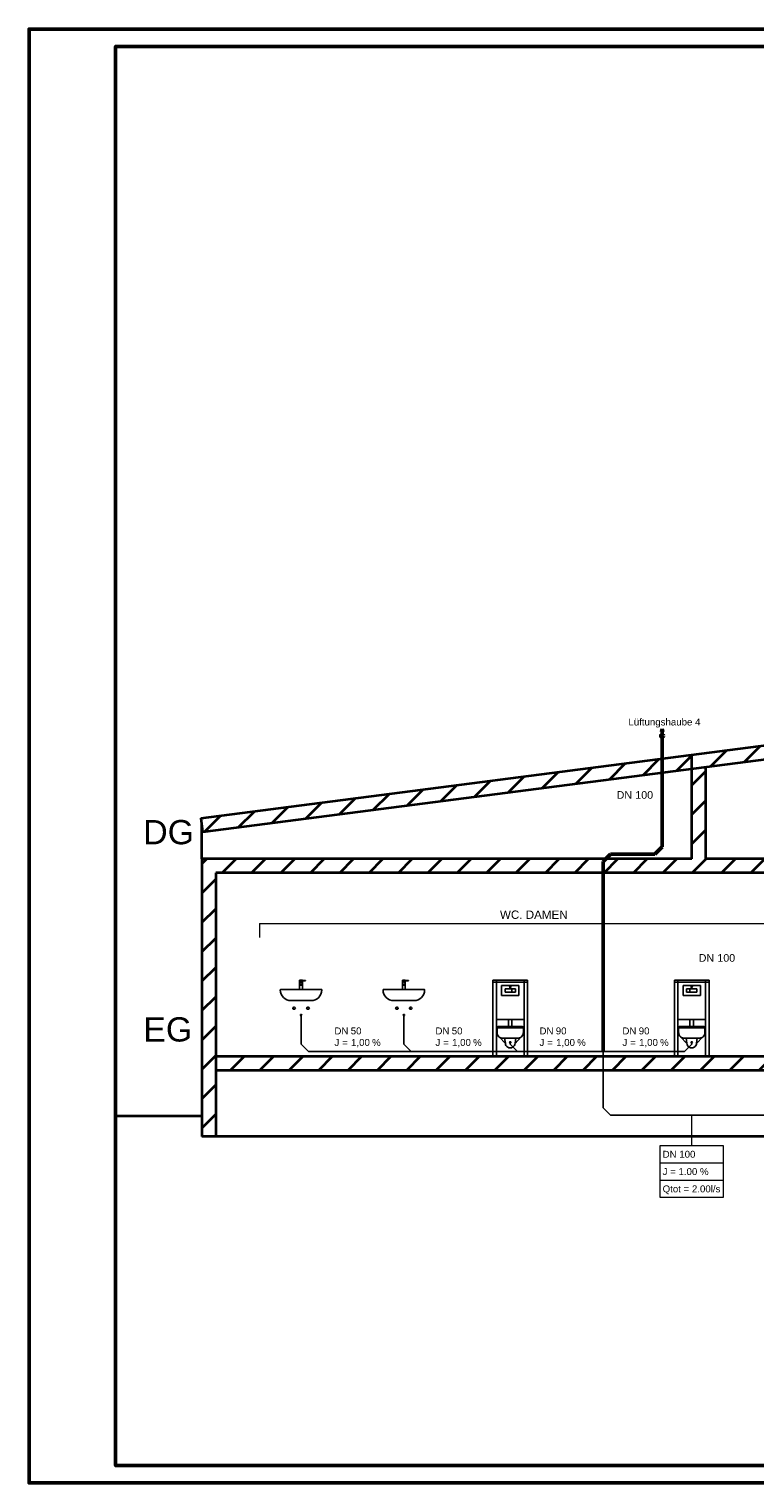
# Model space of a CAD drawing. Extents: x -353 to 768, y -72 to 348.
# Tile 1 of 7: x -353 to -143, y -72 to 348. Entities that reach past the tile are written whole.
import ezdxf
from ezdxf.lldxf.tags import DXFTag

# ---------------------------------------------------------------- set-up
doc = ezdxf.new("R2010")
doc.units = 0
doc.layers.get('0').update_dxf_attribs({"lineweight": 35})
for name, color, linetype, lineweight, true_color in [('A_Wand_allgemein', 7, 'Continuous', 35, 0x585858), ('DEND_TWW', 1, 'DASHED2', 35, 0xff0000), ('L_Klimageraet', 7, 'Continuous', 35, 0xababab), ('LT_Beschriftung', 4, 'Continuous', 25, 0x00ffff), ('Rahmen', 7, 'Continuous', 35, 0x009900), ('S_AW_Beshriftung', 7, 'Continuous', 18, 0xcc3300), ('S_Entlüft', 4, 'Nova_70', 50, 0x00ffff), ('S_Entlüftung', 4, 'Continuous', 5, 0x00ffff), ('S_Schmutzwasser_Beschriftung', 7, 'Continuous', 18, 0xcc3300), ('S_Schmutzwasserleitung', 7, 'Continuous', 25, 0xcc3300), ('S_Trinkwasser', 7, 'Continuous', 35, 0x005e00), ('Schmutzwasser', 7, 'Continuous', 25, 0xff6600), ('SW Leitung', 7, 'Continuous', 25, 0xcc3300)]:
    doc.layers.add(name, color=color, linetype=linetype, lineweight=lineweight, true_color=true_color)
for name, color, linetype, lineweight in [('DEND_OBJ', 7, 'Continuous', 25), ('H_Text', 7, 'Continuous', 25), ('OBJ', 7, 'Continuous', 25), ('Raumnummerierung', 7, 'Continuous', 18)]:
    doc.layers.add(name, color=color, linetype=linetype, lineweight=lineweight)
doc.styles.get("Standard").update_dxf_attribs({"font": 'arial.ttf'})
tags = doc.linetypes.add('DASHED2', pattern=[0.375, 0.25, -0.125]).pattern_tags.tags
tags[6:7] = [DXFTag(74, 4), DXFTag(75, 0), DXFTag(340, '0'), DXFTag(46, 1.0), DXFTag(50, 0.0), DXFTag(44, 0.0), DXFTag(45, 0.0)]
tags[4:5] = [DXFTag(74, 4), DXFTag(75, 0), DXFTag(340, '0'), DXFTag(46, 1.0), DXFTag(50, 0.0), DXFTag(44, 0.0), DXFTag(45, 0.0)]
tags = doc.linetypes.add('Nova_70', pattern='A,2,[130,ltypeshp.shx,S=1,R=-90,X=0,Y=1],2', length=4).pattern_tags.tags
tags[12:13] = [DXFTag(74, 4), DXFTag(75, 0), DXFTag(340, '0'), DXFTag(46, 0.0), DXFTag(50, 0.0), DXFTag(44, 0.0), DXFTag(45, 0.0)]

# ---------------------------------------------------------------- blocks, each defined once
blk = doc.blocks.new('Einzeiliger Text-A07AMJS11N', base_point=(-319.57, 56.01))
at = {"color": 7, "lineweight": 35, "true_color": 0xffffff, "insert": (-319.57, 63.01), "char_height": 7, "attachment_point": 1}
blk.add_mtext('{\\fArial;EG}', dxfattribs=at)
blk = doc.blocks.new('Einzeiliger Text-A07AMJS31N', base_point=(-319.6, 113))
at = {"color": 7, "lineweight": 35, "true_color": 0xffffff, "insert": (-319.6, 120), "char_height": 7, "attachment_point": 1}
blk.add_mtext('{\\fArial;DG}', dxfattribs=at)
blk = doc.blocks.new('Wand-A07AMJS71N', base_point=(-302.65, 28.53))
at = {"color": 0, "linetype": 'ByBlock', "lineweight": -2, "ltscale": 0.35}
for p, q in [((-302.65, 108.74), (-302.65, 28.53)), ((-298.65, 104.74), (-298.65, 28.53)), ((-298.65, 28.53), (-302.65, 28.53))]:
    blk.add_line(p, q, dxfattribs=at)
at = {"color": 0, "lineweight": -2}
for p, q in [((-302.65, 107.36), (-301.96, 108.05)), ((-302.65, 98.87), (-298.65, 102.87)), ((-302.65, 90.39), (-298.65, 94.39)), ((-302.65, 81.9), (-298.65, 85.9)), ((-302.65, 73.42), (-298.65, 77.42)), ((-302.65, 64.93), (-298.65, 68.93)), ((-302.65, 56.44), (-298.65, 60.44)), ((-302.65, 47.96), (-298.65, 51.96)), ((-302.65, 39.47), (-298.65, 43.47)), ((-302.65, 30.99), (-298.65, 34.99))]:
    blk.add_line(p, q, dxfattribs=at)
blk = doc.blocks.new('Wand-A07AMJSF1N', base_point=(-298.65, 47.75))
at = {"color": 0, "linetype": 'ByBlock', "lineweight": -2, "ltscale": 0.35}
for p, q in [((-298.65, 51.75), (-298.65, 47.75)), ((-298.65, 51.75), (237.38, 51.75)), ((-298.65, 47.75), (237.38, 47.75))]:
    blk.add_line(p, q, dxfattribs=at)
at = {"color": 0, "lineweight": -2}
for p, q in [((-294.38, 47.75), (-290.38, 51.75)), ((-285.89, 47.75), (-281.89, 51.75)), ((-277.41, 47.75), (-273.41, 51.75)), ((-268.92, 47.75), (-264.92, 51.75)), ((-260.44, 47.75), (-256.44, 51.75)), ((-251.95, 47.75), (-247.95, 51.75)), ((-243.47, 47.75), (-239.47, 51.75)), ((-234.98, 47.75), (-230.98, 51.75)), ((-226.5, 47.75), (-222.5, 51.75)), ((-218.01, 47.75), (-214.01, 51.75)), ((-209.52, 47.75), (-205.52, 51.75)), ((-201.04, 47.75), (-197.04, 51.75)), ((-192.55, 47.75), (-188.55, 51.75)), ((-184.07, 47.75), (-180.07, 51.75)), ((-175.58, 47.75), (-171.58, 51.75)), ((-167.1, 47.75), (-163.1, 51.75)), ((-158.61, 47.75), (-154.61, 51.75)), ((-150.13, 47.75), (-146.13, 51.75)), ((-141.64, 47.75), (-137.64, 51.75)), ((-133.16, 47.75), (-129.16, 51.75)), ((-124.67, 47.75), (-120.67, 51.75)), ((-116.19, 47.75), (-112.19, 51.75)), ((-107.7, 47.75), (-103.7, 51.75)), ((-99.22, 47.75), (-95.22, 51.75)), ((-90.73, 47.75), (-86.73, 51.75)), ((-82.25, 47.75), (-78.25, 51.75)), ((-73.76, 47.75), (-69.76, 51.75)), ((-65.27, 47.75), (-61.27, 51.75)), ((-56.79, 47.75), (-52.79, 51.75)), ((-48.3, 47.75), (-44.3, 51.75)), ((-39.82, 47.75), (-35.82, 51.75)), ((-31.33, 47.75), (-27.33, 51.75)), ((-22.85, 47.75), (-18.85, 51.75)), ((-14.36, 47.75), (-10.36, 51.75)), ((-5.88, 47.75), (-1.88, 51.75)), ((2.61, 47.75), (6.61, 51.75)), ((11.09, 47.75), (15.09, 51.75)), ((19.58, 47.75), (23.58, 51.75)), ((28.06, 47.75), (32.06, 51.75)), ((36.55, 47.75), (40.55, 51.75)), ((45.03, 47.75), (49.03, 51.75)), ((53.52, 47.75), (57.52, 51.75)), ((62, 47.75), (66, 51.75)), ((70.49, 47.75), (74.49, 51.75)), ((78.97, 47.75), (82.97, 51.75)), ((87.46, 47.75), (91.46, 51.75)), ((95.95, 47.75), (99.95, 51.75)), ((104.43, 47.75), (108.43, 51.75)), ((112.92, 47.75), (116.92, 51.75)), ((121.4, 47.75), (125.4, 51.75)), ((129.89, 47.75), (133.89, 51.75)), ((138.37, 47.75), (142.37, 51.75)), ((146.86, 47.75), (150.86, 51.75)), ((155.34, 47.75), (159.34, 51.75)), ((163.83, 47.75), (167.83, 51.75)), ((172.31, 47.75), (176.31, 51.75)), ((180.8, 47.75), (184.8, 51.75)), ((189.28, 47.75), (193.28, 51.75)), ((197.77, 47.75), (201.77, 51.75)), ((206.25, 47.75), (210.25, 51.75)), ((214.74, 47.75), (218.74, 51.75)), ((223.22, 47.75), (227.22, 51.75)), ((231.71, 47.75), (235.71, 51.75))]:
    blk.add_line(p, q, dxfattribs=at)
blk = doc.blocks.new('Wand-A07AMJSH1N', base_point=(-302.65, 104.74))
at = {"color": 0, "linetype": 'ByBlock', "lineweight": -2, "ltscale": 0.35}
for p, q in [((-161.1, 108.74), (-302.65, 108.74)), ((237.38, 108.74), (-157.1, 108.74)), ((237.38, 104.74), (-298.65, 104.74))]:
    blk.add_line(p, q, dxfattribs=at)
at = {"color": 0, "lineweight": -2}
for p, q in [((-301.96, 108.05), (-301.27, 108.74)), ((-296.78, 104.74), (-292.78, 108.74)), ((-288.29, 104.74), (-284.29, 108.74)), ((-279.81, 104.74), (-275.81, 108.74)), ((-271.32, 104.74), (-267.32, 108.74)), ((-262.84, 104.74), (-258.84, 108.74)), ((-254.35, 104.74), (-250.35, 108.74)), ((-245.87, 104.74), (-241.87, 108.74)), ((-237.38, 104.74), (-233.38, 108.74)), ((-228.9, 104.74), (-224.9, 108.74)), ((-220.41, 104.74), (-216.41, 108.74)), ((-211.93, 104.74), (-207.93, 108.74)), ((-203.44, 104.74), (-199.44, 108.74)), ((-194.96, 104.74), (-190.96, 108.74)), ((-186.47, 104.74), (-182.47, 108.74)), ((-177.99, 104.74), (-173.99, 108.74)), ((-169.5, 104.74), (-165.5, 108.74)), ((-161.02, 104.74), (-157.02, 108.74)), ((-152.53, 104.74), (-148.53, 108.74)), ((-144.05, 104.74), (-140.05, 108.74)), ((-135.56, 104.74), (-131.56, 108.74)), ((-127.07, 104.74), (-123.07, 108.74)), ((-118.59, 104.74), (-114.59, 108.74)), ((-110.1, 104.74), (-106.1, 108.74)), ((-101.62, 104.74), (-97.62, 108.74)), ((-93.13, 104.74), (-89.13, 108.74)), ((-84.65, 104.74), (-80.65, 108.74)), ((-76.16, 104.74), (-72.16, 108.74)), ((-67.68, 104.74), (-63.68, 108.74)), ((-59.19, 104.74), (-55.19, 108.74)), ((-50.71, 104.74), (-46.71, 108.74)), ((-42.22, 104.74), (-38.22, 108.74)), ((-33.74, 104.74), (-29.74, 108.74)), ((-25.25, 104.74), (-21.25, 108.74)), ((-16.77, 104.74), (-12.77, 108.74)), ((-8.28, 104.74), (-4.28, 108.74)), ((0.2, 104.74), (4.2, 108.74)), ((8.69, 104.74), (12.69, 108.74)), ((17.18, 104.74), (21.18, 108.74)), ((25.66, 104.74), (29.66, 108.74)), ((34.15, 104.74), (38.15, 108.74)), ((42.63, 104.74), (46.63, 108.74)), ((51.12, 104.74), (55.12, 108.74)), ((59.6, 104.74), (63.6, 108.74)), ((68.09, 104.74), (72.09, 108.74)), ((76.57, 104.74), (80.57, 108.74)), ((85.06, 104.74), (89.06, 108.74)), ((93.54, 104.74), (97.54, 108.74)), ((102.03, 104.74), (106.03, 108.74)), ((110.51, 104.74), (114.51, 108.74)), ((119, 104.74), (123, 108.74)), ((127.48, 104.74), (131.48, 108.74)), ((135.97, 104.74), (139.97, 108.74)), ((144.45, 104.74), (148.45, 108.74)), ((152.94, 104.74), (156.94, 108.74)), ((161.42, 104.74), (165.42, 108.74)), ((169.91, 104.74), (173.91, 108.74)), ((178.4, 104.74), (182.4, 108.74)), ((186.88, 104.74), (190.88, 108.74)), ((195.37, 104.74), (199.37, 108.74)), ((203.85, 104.74), (207.85, 108.74)), ((212.34, 104.74), (216.34, 108.74)), ((220.82, 104.74), (224.82, 108.74)), ((229.31, 104.74), (233.31, 108.74))]:
    blk.add_line(p, q, dxfattribs=at)
blk = doc.blocks.new('Blockreferenz-A07AMJSR1N', base_point=(-280.01, 63.43))
at = {"color": 0, "linetype": 'ByBlock', "lineweight": -2, "ltscale": 0.25}
for p, q in [((-274.45, 73.75), (-274.45, 73.33)), ((-273.61, 73.75), (-274.45, 73.75)), ((-274.45, 73.75), (-274.45, 71.03)), ((-273.61, 73.75), (-274.45, 73.75)), ((-274.45, 73.35), (-273.61, 73.35)), ((-274.45, 73.33), (-273.61, 73.33)), ((-274.25, 72.57), (-274.25, 72.31)), ((-274.25, 72.39), (-273.81, 72.39)), ((-274.25, 72.31), (-273.81, 72.31)), ((-273.81, 72.31), (-273.81, 72.57)), ((-273.61, 73.33), (-273.61, 73.75)), ((-273.61, 71.03), (-273.61, 73.75)), ((-273.61, 73.67), (-273.61, 73.51)), ((-272.71, 73.67), (-273.61, 73.67)), ((-273.61, 73.63), (-273.61, 73.55)), ((-272.75, 73.63), (-273.61, 73.63)), ((-273.61, 73.55), (-272.75, 73.55)), ((-273.61, 73.51), (-273.61, 73.53)), ((-273.61, 73.51), (-272.71, 73.51)), ((-272.75, 73.55), (-272.75, 73.63)), ((-272.71, 73.51), (-272.71, 73.67)), ((-268.11, 71.03), (-279.91, 71.03)), ((-276.91, 67.83), (-271.11, 67.83)), ((-274.45, 71.03), (-273.61, 71.03))]:
    blk.add_line(p, q, dxfattribs=at)
blk.add_circle((-274.03, 72.89), 0.38, dxfattribs=at)
for centre, major_axis in [((-279.91, 70.93), (0, 0.1)), ((-276.91, 70.93), (-3.1, 0)), ((-271.11, 70.93), (0, -3.1)), ((-268.11, 70.93), (0.1, 0))]:
    blk.add_ellipse(centre, major_axis=major_axis, ratio=1, start_param=0, end_param=1.570796, dxfattribs=at)
at = {"layer": 'DEND_TWW', "linetype": 'DASHED2', "ltscale": 0.35}
blk.add_circle((-276.01, 65.63), 0.2, dxfattribs=at)
at = {"layer": 'S_Trinkwasser', "linetype": 'ByBlock', "ltscale": 0.35}
blk.add_circle((-272.01, 65.63), 0.2, dxfattribs=at)
at = {"layer": 'Schmutzwasser', "linetype": 'ByBlock', "lineweight": -2, "ltscale": 0.25}
blk.add_circle((-274.01, 63.63), 0.2, dxfattribs=at)
blk = doc.blocks.new('Blockreferenz-A07AMJST1N', base_point=(-250.31, 63.43))
at = {"color": 0, "linetype": 'ByBlock', "lineweight": -2, "ltscale": 0.25}
for p, q in [((-244.75, 73.75), (-244.75, 73.33)), ((-243.91, 73.75), (-244.75, 73.75)), ((-244.75, 73.75), (-244.75, 71.03)), ((-243.91, 73.75), (-244.75, 73.75)), ((-244.75, 73.35), (-243.91, 73.35)), ((-244.75, 73.33), (-243.91, 73.33)), ((-244.55, 72.57), (-244.55, 72.31)), ((-244.55, 72.39), (-244.11, 72.39)), ((-244.55, 72.31), (-244.11, 72.31)), ((-244.11, 72.31), (-244.11, 72.57)), ((-243.91, 73.33), (-243.91, 73.75)), ((-243.91, 71.03), (-243.91, 73.75)), ((-243.91, 73.67), (-243.91, 73.51)), ((-243.01, 73.67), (-243.91, 73.67)), ((-243.91, 73.63), (-243.91, 73.55)), ((-243.05, 73.63), (-243.91, 73.63)), ((-243.91, 73.55), (-243.05, 73.55)), ((-243.91, 73.51), (-243.91, 73.53)), ((-243.91, 73.51), (-243.01, 73.51)), ((-243.05, 73.55), (-243.05, 73.63)), ((-243.01, 73.51), (-243.01, 73.67)), ((-238.41, 71.03), (-250.21, 71.03)), ((-247.21, 67.83), (-241.41, 67.83)), ((-244.75, 71.03), (-243.91, 71.03))]:
    blk.add_line(p, q, dxfattribs=at)
blk.add_circle((-244.33, 72.89), 0.38, dxfattribs=at)
for centre, major_axis in [((-250.21, 70.93), (0, 0.1)), ((-247.21, 70.93), (-3.1, 0)), ((-241.41, 70.93), (0, -3.1)), ((-238.41, 70.93), (0.1, 0))]:
    blk.add_ellipse(centre, major_axis=major_axis, ratio=1, start_param=0, end_param=1.570796, dxfattribs=at)
at = {"layer": 'DEND_TWW', "linetype": 'DASHED2', "ltscale": 0.35}
blk.add_circle((-246.31, 65.63), 0.2, dxfattribs=at)
at = {"layer": 'S_Trinkwasser', "linetype": 'ByBlock', "ltscale": 0.35}
blk.add_circle((-242.31, 65.63), 0.2, dxfattribs=at)
at = {"layer": 'Schmutzwasser', "linetype": 'ByBlock', "lineweight": -2, "ltscale": 0.25}
blk.add_circle((-244.31, 63.63), 0.2, dxfattribs=at)
blk = doc.blocks.new('Blockreferenz-A07AMJSV1N', base_point=(-218.6, 51.75))
at = {"color": 0, "linetype": 'ByBlock', "lineweight": -2, "ltscale": 0.25}
for p, q in [((-218.6, 73.75), (-218.6, 73.15)), ((-208.6, 73.75), (-218.6, 73.75)), ((-218.6, 51.75), (-218.6, 73.75)), ((-218.6, 73.15), (-208.6, 73.15)), ((-217.6, 51.75), (-217.6, 73.75)), ((-217.6, 73.15), (-217.6, 62.35)), ((-209.6, 73.15), (-217.6, 73.15)), ((-216.1, 72.15), (-216.1, 69.35)), ((-211.1, 72.15), (-216.1, 72.15)), ((-211.1, 69.35), (-211.1, 72.15)), ((-209.6, 51.75), (-209.6, 73.75)), ((-209.6, 62.35), (-209.6, 73.15)), ((-208.6, 73.15), (-208.6, 73.75)), ((-208.6, 51.75), (-208.6, 73.75)), ((-216.1, 69.35), (-211.1, 69.35)), ((-215.1, 71.25), (-215.1, 70.25)), ((-212.1, 71.25), (-215.1, 71.25)), ((-215.1, 70.25), (-212.1, 70.25)), ((-213.1, 70.25), (-213.1, 71.25)), ((-212.1, 70.25), (-212.1, 71.25)), ((-217.6, 62.35), (-209.6, 62.35)), ((-217.4, 60.05), (-217.4, 59.95)), ((-209.8, 60.05), (-217.4, 60.05)), ((-217.4, 59.95), (-209.8, 59.95)), ((-217.4, 59.95), (-217.4, 58.65)), ((-217.1, 60.35), (-210.1, 60.35)), ((-214.1, 60.35), (-214.1, 62.35)), ((-214.1, 62.35), (-213.1, 62.35)), ((-213.1, 60.35), (-214.1, 60.35)), ((-213.1, 62.35), (-213.1, 60.35)), ((-209.8, 59.95), (-209.8, 60.05)), ((-209.8, 59.95), (-209.8, 58.65)), ((-215, 55.45), (-216.8, 57.35)), ((-215.6, 56.95), (-211.6, 56.95)), ((-215, 55.55), (-215.2, 56.95)), ((-212.2, 55.45), (-210.4, 57.35)), ((-212.2, 55.55), (-212, 56.95))]:
    blk.add_line(p, q, dxfattribs=at)
at = {"color": 3, "linetype": 'ByBlock', "lineweight": -2, "ltscale": 0.25, "true_color": 0x00ff00}
blk.add_circle((-213.6, 71.75), 0.2, dxfattribs=at)
at = {"color": 22, "linetype": 'ByBlock', "lineweight": -2, "ltscale": 0.25, "true_color": 0xcc3300}
blk.add_circle((-213.6, 55.75), 0.2, dxfattribs=at)
at = {"color": 0, "linetype": 'ByBlock', "lineweight": -2, "ltscale": 0.25}
for centre, major_axis, end_param in [((-217.1, 60.05), (0, 0.3), 1.570796), ((-210.1, 60.05), (0.3, 0), 1.570796), ((-215.7, 58.65), (-1.7, 0), 1.629552), ((-213.6, 55.55), (-1.4, 0), 3.141593), ((-211.5, 58.65), (-0.1, -1.7), 1.629552)]:
    blk.add_ellipse(centre, major_axis=major_axis, ratio=1, start_param=0, end_param=end_param, dxfattribs=at)
blk = doc.blocks.new('Blockreferenz-A07AMJSX1N', base_point=(-166.17, 51.75))
at = {"color": 0, "linetype": 'ByBlock', "lineweight": -2, "ltscale": 0.25}
for p, q in [((-166.17, 73.15), (-166.17, 73.75)), ((-166.17, 73.75), (-156.17, 73.75)), ((-166.17, 51.75), (-166.17, 73.75)), ((-156.17, 73.15), (-166.17, 73.15)), ((-165.17, 51.75), (-165.17, 73.75)), ((-165.17, 62.35), (-165.17, 73.15)), ((-165.17, 73.15), (-157.17, 73.15)), ((-163.67, 69.35), (-163.67, 72.15)), ((-163.67, 72.15), (-158.67, 72.15)), ((-158.67, 72.15), (-158.67, 69.35)), ((-157.17, 51.75), (-157.17, 73.75)), ((-157.17, 73.15), (-157.17, 62.35)), ((-156.17, 73.75), (-156.17, 73.15)), ((-156.17, 51.75), (-156.17, 73.75)), ((-158.67, 69.35), (-163.67, 69.35)), ((-162.67, 70.25), (-162.67, 71.25)), ((-162.67, 71.25), (-159.67, 71.25)), ((-159.67, 70.25), (-162.67, 70.25)), ((-161.67, 70.25), (-161.67, 71.25)), ((-159.67, 71.25), (-159.67, 70.25)), ((-157.17, 62.35), (-165.17, 62.35)), ((-164.97, 59.95), (-164.97, 60.05)), ((-164.97, 60.05), (-157.37, 60.05)), ((-157.37, 59.95), (-164.97, 59.95)), ((-164.97, 59.95), (-164.97, 58.65)), ((-157.67, 60.35), (-164.67, 60.35)), ((-160.67, 62.35), (-161.67, 62.35)), ((-161.67, 62.35), (-161.67, 60.35)), ((-161.67, 60.35), (-160.67, 60.35)), ((-160.67, 60.35), (-160.67, 62.35)), ((-157.37, 60.05), (-157.37, 59.95)), ((-157.37, 59.95), (-157.37, 58.65)), ((-162.57, 55.45), (-164.37, 57.35)), ((-159.17, 56.95), (-163.17, 56.95)), ((-162.57, 55.55), (-162.77, 56.95)), ((-159.77, 55.45), (-157.97, 57.35)), ((-159.77, 55.55), (-159.57, 56.95))]:
    blk.add_line(p, q, dxfattribs=at)
at = {"color": 3, "linetype": 'ByBlock', "lineweight": -2, "ltscale": 0.25, "true_color": 0x00ff00}
blk.add_circle((-161.17, 71.75), 0.2, dxfattribs=at)
at = {"color": 22, "linetype": 'ByBlock', "lineweight": -2, "ltscale": 0.25, "true_color": 0xcc3300}
blk.add_circle((-161.17, 55.75), 0.2, dxfattribs=at)
at = {"color": 0, "linetype": 'ByBlock', "lineweight": -2, "ltscale": 0.25}
for centre, major_axis, end_param in [((-164.67, 60.05), (0, 0.3), 1.570796), ((-157.67, 60.05), (0.3, 0), 1.570796), ((-163.27, 58.65), (-1.7, 0), 1.629552), ((-161.17, 55.55), (-1.4, 0), 3.141593), ((-159.07, 58.65), (-0.1, -1.7), 1.629552)]:
    blk.add_ellipse(centre, major_axis=major_axis, ratio=1, start_param=0, end_param=end_param, dxfattribs=at)
blk = doc.blocks.new('Wand-A07AMJTN1N', base_point=(-302.86, 116.56))
at = {"color": 0, "linetype": 'ByBlock', "lineweight": -2, "ltscale": 0.35}
for p, q in [((-302.86, 120.53), (-30.22, 155.78)), ((-302.35, 116.56), (-30.22, 151.75)), ((-302.35, 116.56), (-302.86, 120.53))]:
    blk.add_line(p, q, dxfattribs=at)
at = {"color": 0, "lineweight": -2}
for p, q in [((-67.98, 146.87), (-63.34, 151.5)), ((-58.23, 148.13), (-53.6, 152.76)), ((-48.49, 149.39), (-43.85, 154.02)), ((-38.74, 150.65), (-34.11, 155.28)), ((-97.21, 143.09), (-92.58, 147.72)), ((-87.47, 144.35), (-82.84, 148.98)), ((-77.72, 145.61), (-73.09, 150.24)), ((-126.45, 139.31), (-121.82, 143.94)), ((-116.7, 140.57), (-112.07, 145.2)), ((-106.96, 141.83), (-102.33, 146.46)), ((-165.43, 134.26), (-160.8, 138.9)), ((-155.69, 135.52), (-151.05, 140.16)), ((-145.94, 136.78), (-141.31, 141.42)), ((-136.2, 138.04), (-131.56, 142.68)), ((-194.67, 130.48), (-190.04, 135.12)), ((-184.92, 131.74), (-180.29, 136.38)), ((-175.18, 133), (-170.55, 137.64)), ((-223.91, 126.7), (-219.27, 131.33)), ((-214.16, 127.96), (-209.53, 132.59)), ((-204.41, 129.22), (-199.78, 133.86)), ((-262.89, 121.66), (-258.26, 126.29)), ((-253.14, 122.92), (-248.51, 127.55)), ((-243.4, 124.18), (-238.76, 128.81)), ((-233.65, 125.44), (-229.02, 130.07)), ((-292.13, 117.88), (-287.49, 122.51)), ((-282.38, 119.14), (-277.75, 123.77)), ((-272.63, 120.4), (-268, 125.03)), ((-301.87, 116.62), (-297.24, 121.25))]:
    blk.add_line(p, q, dxfattribs=at)
blk = doc.blocks.new('MText-A07AMJVB1N', base_point=(-181.18, 54.74))
at = {"color": 0, "linetype": 'ByBlock', "lineweight": 35, "ltscale": 0.1225, "char_height": 2, "attachment_point": 1}
for s, insert in [('{\\fArial;DN}', (-181.18, 60.08)), ('{\\fArial;90}', (-176.47, 60.08)), ('{\\fArial;J}', (-181.18, 56.74)), ('{\\fArial;=}', (-178.93, 56.74)), ('{\\fArial;1,00}', (-176.37, 56.74)), ('{\\fArial;%}', (-170.3, 56.74))]:
    blk.add_mtext(s, dxfattribs=dict(at, insert=insert))
blk = doc.blocks.new('MText-A07AMJVD1N', base_point=(-205.14, 54.74))
at = {"color": 0, "linetype": 'ByBlock', "lineweight": 35, "ltscale": 0.1225, "char_height": 2, "attachment_point": 1}
for s, insert in [('{\\fArial;DN}', (-205.14, 60.08)), ('{\\fArial;90}', (-200.43, 60.08)), ('{\\fArial;J}', (-205.14, 56.74)), ('{\\fArial;=}', (-202.89, 56.74)), ('{\\fArial;1,00}', (-200.33, 56.74)), ('{\\fArial;%}', (-194.26, 56.74))]:
    blk.add_mtext(s, dxfattribs=dict(at, insert=insert))
blk = doc.blocks.new('MText-A07AMJVF1N', base_point=(-235.19, 54.74))
at = {"color": 0, "linetype": 'ByBlock', "lineweight": 35, "ltscale": 0.1225, "char_height": 2, "attachment_point": 1}
for s, insert in [('{\\fArial;DN}', (-235.19, 60.08)), ('{\\fArial;50}', (-230.48, 60.08)), ('{\\fArial;J}', (-235.19, 56.74)), ('{\\fArial;=}', (-232.94, 56.74)), ('{\\fArial;1,00}', (-230.39, 56.74)), ('{\\fArial;%}', (-224.31, 56.74))]:
    blk.add_mtext(s, dxfattribs=dict(at, insert=insert))
blk = doc.blocks.new('MText-A07AMJVH1N', base_point=(-264.37, 54.74))
at = {"color": 0, "linetype": 'ByBlock', "lineweight": 35, "ltscale": 0.1225, "char_height": 2, "attachment_point": 1}
for s, insert in [('{\\fArial;DN}', (-264.37, 60.08)), ('{\\fArial;50}', (-259.66, 60.08)), ('{\\fArial;J}', (-264.37, 56.74)), ('{\\fArial;=}', (-262.12, 56.74)), ('{\\fArial;1,00}', (-259.57, 56.74)), ('{\\fArial;%}', (-253.49, 56.74))]:
    blk.add_mtext(s, dxfattribs=dict(at, insert=insert))
blk = doc.blocks.new('MText-A07AMJVN1N', base_point=(-159.14, 79.06))
at = {"color": 0, "linetype": 'ByBlock', "lineweight": 35, "ltscale": 0.1225, "char_height": 2.2, "attachment_point": 1}
for s, insert in [('{\\fArial;DN}', (-159.14, 81.26)), ('{\\fArial;100}', (-153.75, 81.26))]:
    blk.add_mtext(s, dxfattribs=dict(at, insert=insert))
blk = doc.blocks.new('Bauteilbeschriftung-A07AMJWP1N', base_point=(-170.24, 10.94))
at = {"color": 0, "linetype": 'ByBlock', "lineweight": -2, "ltscale": 0.18}
blk.add_line((-161.17, 25.94), (-161.17, 34.74), dxfattribs=at)
at = {"color": 0, "lineweight": -2}
for p, q in [((-170.24, 25.94), (-152.1, 25.94)), ((-170.24, 10.94), (-170.24, 25.94)), ((-152.1, 25.94), (-152.1, 10.94)), ((-170.24, 20.94), (-152.1, 20.94)), ((-170.24, 15.94), (-152.1, 15.94)), ((-152.1, 10.94), (-170.24, 10.94))]:
    blk.add_line(p, q, dxfattribs=at)
at = {"color": 0, "linetype": 'ByBlock', "lineweight": -2, "ltscale": 0.18, "char_height": 2, "attachment_point": 1}
for s, insert in [('{\\fArial;DN 100}', (-169.57, 24.44)), ('{\\fArial;J = 1.00 %}', (-169.57, 19.44)), ('{\\fArial;Qtot = 2.00l/s}', (-169.57, 14.44))]:
    blk.add_mtext(s, dxfattribs=dict(at, insert=insert))
blk = doc.blocks.new('Wand-A07AMJXB1N', base_point=(-161.1, 108.74))
at = {"color": 0, "linetype": 'ByBlock', "lineweight": -2, "ltscale": 0.35}
for p, q in [((-161.1, 108.74), (-161.1, 138.86)), ((-157.1, 108.74), (-157.1, 135.34))]:
    blk.add_line(p, q, dxfattribs=at)
at = {"color": 0, "lineweight": -2}
for p, q in [((-161.1, 138.6), (-160.96, 138.74)), ((-161.1, 130.11), (-157.1, 134.11)), ((-161.1, 121.63), (-157.1, 125.63)), ((-161.1, 113.14), (-157.1, 117.14))]:
    blk.add_line(p, q, dxfattribs=at)
blk = doc.blocks.new('Einzeiliger Text-A07AMJXD1N', base_point=(-179.46, 147.32))
at = {"color": 0, "lineweight": -2, "insert": (-179.46, 149.32), "char_height": 2, "attachment_point": 1}
blk.add_mtext('{\\fArial;Lüftungshaube 4}', dxfattribs=at)
blk = doc.blocks.new('Blockreferenz-A07AMJXF1N', base_point=(-170.13, 142.31))
at = {"color": 0, "linetype": 'ByBlock', "lineweight": -2, "ltscale": 0.5}
for p, q in [((-169.73, 146.31), (-169.93, 145.51)), ((-169.93, 145.51), (-169.53, 145.51)), ((-169.73, 144.91), (-169.73, 146.31)), ((-169.53, 145.51), (-169.73, 146.31)), ((-169.73, 143.91), (-169.73, 142.31))]:
    blk.add_line(p, q, dxfattribs=at)
blk.add_circle((-169.73, 144.31), 0.4, dxfattribs=at)
blk = doc.blocks.new('MText-A07AMJXH1N', base_point=(-182.84, 126.14))
at = {"color": 0, "linetype": 'ByBlock', "lineweight": 35, "ltscale": 0.1225, "char_height": 2.2, "attachment_point": 1}
for s, insert in [('{\\fArial;DN}', (-182.84, 128.34)), ('{\\fArial;100}', (-177.45, 128.34))]:
    blk.add_mtext(s, dxfattribs=dict(at, insert=insert))

msp = doc.modelspace()

# ---------------------------------------------------------------- linework, layer by layer
at = {"layer": 'A_Wand_allgemein', "ltscale": 0.35}
for p, q in [((-302.65, 108.74), (-302.65, 118.88)), ((-302.71, 34.4), (-327.57, 34.4)), ((237.39, 28.53), (-298.65, 28.53))]:
    msp.add_line(p, q, dxfattribs=at)
at = {"layer": 'Rahmen', "lineweight": 50, "ltscale": 0.5}
for points in [[(767.64, -71.5), (767.64, 348.5), (-352.57, 348.5), (-352.57, -71.5), (417.64, -71.5), (667.64, -71.5), (767.64, -71.5)], [(762.64, -66.5), (762.64, 343.5), (-327.57, 343.5), (-327.57, -66.5), (412.64, -66.5), (662.64, -66.5), (762.64, -66.5)]]:
    msp.add_lwpolyline(points, close=True, dxfattribs=at)
at = {"layer": 'Raumnummerierung', "ltscale": 0.18}
for q in [(-286.05, 86.11), (-93.96, 90.11)]:
    msp.add_line((-286.05, 90.11), q, dxfattribs=at)
at = {"layer": 'S_Entlüft', "ltscale": 0.5}
for p, q in [((-169.73, 112.28), (-169.73, 142.31)), ((-184.67, 110.15), (-186.79, 108.03)), ((-171.86, 110.15), (-184.67, 110.15)), ((-169.73, 112.28), (-171.86, 110.15)), ((-186.79, 53.16), (-186.79, 108.03))]:
    msp.add_line(p, q, dxfattribs=at)
at = {"layer": 'S_Schmutzwasserleitung', "ltscale": 0.25}
for p, q in [((-274.01, 63.63), (-274.01, 55.28)), ((-244.31, 63.63), (-244.31, 55.28)), ((-274.01, 55.28), (-271.89, 53.16)), ((-244.31, 55.28), (-242.19, 53.16)), ((-213.6, 55.75), (-213.6, 55.28)), ((-213.6, 55.28), (-211.48, 53.16)), ((-161.17, 55.28), (-163.29, 53.16)), ((-161.17, 55.75), (-161.17, 55.28)), ((-163.29, 53.16), (-271.89, 53.16)), ((-186.79, 36.86), (-184.67, 34.74))]:
    msp.add_line(p, q, dxfattribs=at)
at = {"layer": 'SW Leitung', "ltscale": 0.25}
for p, q in [((-186.79, 36.86), (-186.79, 53.16)), ((-184.67, 34.74), (294.39, 34.74))]:
    msp.add_line(p, q, dxfattribs=at)

# ---------------------------------------------------------------- block references
at = {"layer": 'A_Wand_allgemein', "ltscale": 0.35}
for name, p in [('Wand-A07AMJTN1N', (-302.86, 116.56)), ('Wand-A07AMJXB1N', (-161.1, 108.74)), ('Wand-A07AMJS71N', (-302.65, 28.53)), ('Wand-A07AMJSH1N', (-302.65, 104.74)), ('Wand-A07AMJSF1N', (-298.65, 47.75))]:
    msp.add_blockref(name, p, dxfattribs=at)
at = {"layer": 'DEND_OBJ', "ltscale": 0.25}
for name, p in [('Blockreferenz-A07AMJSR1N', (-280.01, 63.43)), ('Blockreferenz-A07AMJST1N', (-250.31, 63.43))]:
    msp.add_blockref(name, p, dxfattribs=at)
at = {"layer": 'H_Text', "color": 0, "linetype": 'ByBlock', "lineweight": -2, "ltscale": 0.13}
for name, p in [('Einzeiliger Text-A07AMJS31N', (-319.6, 113)), ('Einzeiliger Text-A07AMJS11N', (-319.57, 56.01))]:
    msp.add_blockref(name, p, dxfattribs=at)
at = {"layer": 'LT_Beschriftung', "linetype": 'Continuous', "lineweight": 25, "ltscale": 0.25}
msp.add_blockref('Einzeiliger Text-A07AMJXD1N', (-179.46, 147.32), dxfattribs=at)
at = {"layer": 'OBJ', "ltscale": 0.25}
for name, p in [('Blockreferenz-A07AMJSV1N', (-218.6, 51.75)), ('Blockreferenz-A07AMJSX1N', (-166.17, 51.75))]:
    msp.add_blockref(name, p, dxfattribs=at)
at = {"layer": 'S_AW_Beshriftung', "linetype": 'ByBlock', "lineweight": -2, "ltscale": 0.0455}
for name, p in [('MText-A07AMJVH1N', (-264.37, 54.74)), ('MText-A07AMJVF1N', (-235.19, 54.74)), ('MText-A07AMJVD1N', (-205.14, 54.74)), ('MText-A07AMJVB1N', (-181.18, 54.74))]:
    msp.add_blockref(name, p, dxfattribs=at)
at = {"layer": 'S_Entlüft', "ltscale": 0.5}
msp.add_blockref('Blockreferenz-A07AMJXF1N', (-170.13, 142.31), dxfattribs=at)
at = {"layer": 'S_Entlüftung', "linetype": 'ByBlock', "lineweight": -2, "ltscale": 0.0455}
for name, p in [('MText-A07AMJXH1N', (-182.84, 126.14)), ('MText-A07AMJVN1N', (-159.14, 79.06))]:
    msp.add_blockref(name, p, dxfattribs=at)
at = {"layer": 'S_Schmutzwasser_Beschriftung', "ltscale": 0.18}
msp.add_blockref('Bauteilbeschriftung-A07AMJWP1N', (-170.24, 10.94), dxfattribs=at)

# ---------------------------------------------------------------- texts
at = {"layer": 'L_Klimageraet', "color": 7, "ltscale": 0.35, "insert": (-216.56, 93.85), "char_height": 2.4, "attachment_point": 1}
msp.add_mtext('{\\fArial;WC. DAMEN}', dxfattribs=at)

doc.saveas('drawing.dxf')
